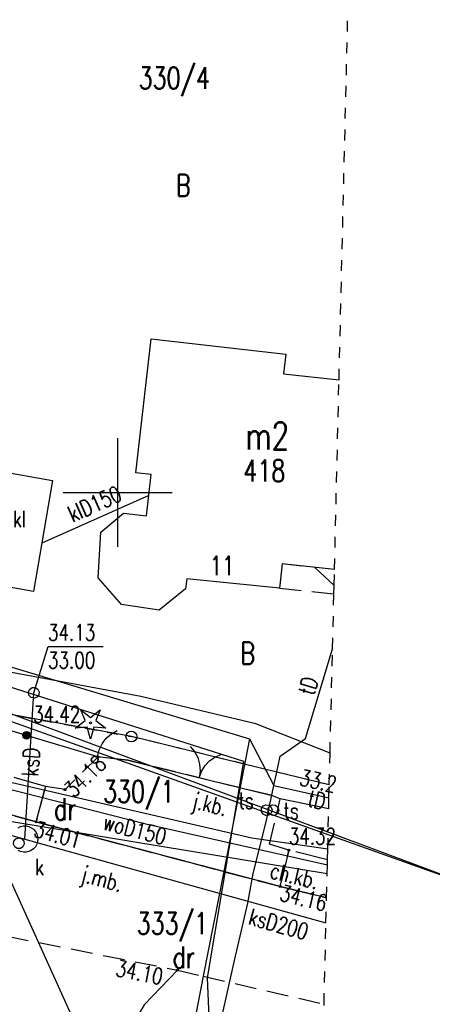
# Model space of a CAD drawing. Header units: millimetres. Extents: x 42484 to 45713, y 27065 to 28593.
# Tile 18 of 23: x 42687 to 42706, y 28431 to 28476. Entities that reach past the tile are written whole.
import ezdxf
from ezdxf.enums import TextEntityAlignment as Align

# ---------------------------------------------------------------- set-up
doc = ezdxf.new("R2010")
doc.units = ezdxf.units.MM
for name, pattern in [('2', [1, 0.5, -0.5]), ('4', [1.5, 1, -0.5]), ('423', [2, 1.5, -0.5]), ('424', [1.5, 1, -0.5]), ('901', [0])]:
    doc.linetypes.add(name, pattern=pattern)
for name, color, linetype in [('202-punkt_graniczny', 7, 'Continuous'), ('210-oznaczenie_konturu_uzytku_g', 7, 'Continuous'), ('211-numer_dzialki_ewidencyjnej', 7, 'Continuous'), ('218-kontur_uzytku_gruntowego', 7, 'Continuous'), ('219-dzialka_ewidencyjna', 7, 'Continuous'), ('238-Punkt_adresowy_budynku', 7, 'Continuous'), ('312-budynek_ewidencyjny', 7, 'Continuous'), ('312-oznaczenie_budynku_ewidency', 7, 'Continuous'), ('blok_-_nawis', 7, 'Continuous'), ('brama', 7, 'Continuous'), ('chodnik', 7, 'Continuous'), ('chodnik-Atr17', 7, 'Continuous'), ('drzewo_iglaste', 7, 'Continuous'), ('furtka', 7, 'Continuous'), ('jezdnia', 7, 'Continuous'), ('jezdnia-Atr17', 7, 'Continuous'), ('komora_podziemna', 7, 'Continuous'), ('kraweznik', 7, 'Continuous'), ('obudowa_ochronna_przewodu', 7, 'Continuous'), ('ogrodzenie_trwale', 7, 'Continuous'), ('opisy', 7, 'Continuous'), ('osadnik__szambo', 7, 'Continuous'), ('osadnik__szambo-Atr17', 7, 'Continuous'), ('pikieta_sztuczna', 7, 'Continuous'), ('pikieta_sztuczna-Atr2', 7, 'Continuous'), ('przewod_elektroenergetyczny_pod', 7, 'Continuous'), ('przewod_gazowy', 7, 'Continuous'), ('przewod_kanalizacyjny', 7, 'Continuous'), ('przewod_kanalizacyjny-Atr1', 7, 'Continuous'), ('przewod_telekomunikacyjny_podzi', 7, 'Continuous'), ('przewod_wodociagowy', 7, 'Continuous'), ('przewod_wodociagowy-Atr1', 7, 'Continuous'), ('rzedna-Atr2', 7, 'Continuous'), ('rzedna-Atr3', 7, 'Continuous'), ('slupek_telekomunikacyjny', 7, 'Continuous'), ('slupek_telekomunikacyjny-Atr17', 7, 'Continuous'), ('wlaz_do_komory_lub_kanalu_-_okr', 7, 'Continuous'), ('Zakres', 7, 'Continuous')]:
    doc.layers.add(name, color=color, linetype=linetype)
doc.layers.add('KAM-pro Opis Sieci Wodociągowej', color=16, linetype='Continuous', lineweight=13)
doc.styles.add('STYL_ARIAL', font='simplex', dxfattribs={"width": 0.75, "oblique": 0.1})

# ---------------------------------------------------------------- blocks, each defined once
blk = doc.blocks.new('202')
at = {"color": 0}
blk.add_circle((0, 0), 0.25, dxfattribs=at)
blk = doc.blocks.new('US22')
at = {"color": 7}
blk.add_polyline3d([(0, 0.25, 0), (0.1352, 0.2103, 0), (0.2274, 0.1039, 0), (0.2475, -0.0356, 0), (0.1889, -0.1637, 0), (0.0704, -0.2399, 0), (-0.0704, -0.2399, 0), (-0.1889, -0.1637, 0), (-0.2475, -0.0356, 0), (-0.2274, 0.1039, 0), (-0.1352, 0.2103, 0), (0, 0.25, 0)], dxfattribs=at)
blk = doc.blocks.new('US09')
at = {"color": 7}
blk.add_polyline3d([(0.25, 0.0005, 0), (0.2103, -0.1347, 0), (0.1038, -0.227, 0), (-0.0356, -0.247, 0), (-0.1637, -0.1885, 0), (-0.2399, -0.07, 0), (-0.2399, 0.0709, 0), (-0.1637, 0.1894, 0), (-0.0356, 0.2479, 0), (0.1038, 0.2279, 0), (0.2103, 0.1356, 0), (0.25, 0.0005, 0)], dxfattribs=at)
blk = doc.blocks.new('OK02')
at = {"color": 7}
for points in [[(-0.75, 1.299, 0), (-0.4963, 1.1147, 0), (-0.2865, 0.8817, 0), (-0.1297, 0.6101, 0), (-0.0328, 0.3119, 0), (0, 0, 0)], [(0, 0, 0), (0.0328, 0.3119, 0), (0.1297, 0.6101, 0), (0.2865, 0.8817, 0), (0.4963, 1.1147, 0), (0.75, 1.299, 0)]]:
    blk.add_polyline3d(points, dxfattribs=at)
blk = doc.blocks.new('OK04')
at = {"color": 7}
blk.add_polyline3d([(0, 0.001, 0), (0.0328, 0.3129, 0), (0.1297, 0.6111, 0), (0.2865, 0.8827, 0), (0.4963, 1.1157, 0), (0.75, 1.3, 0)], dxfattribs=at)
blk = doc.blocks.new('PW01')
at = {"color": 7}
blk.add_polyline3d([(0.045, 0, 0), (0.0318, -0.0318, 0), (0, -0.045, 0), (-0.0318, -0.0318, 0), (-0.045, 0, 0), (-0.0318, 0.0318, 0), (0, 0.045, 0), (0.0318, 0.0318, 0), (0.045, 0, 0)], dxfattribs=at)
blk = doc.blocks.new('921')
at = {"color": 0}
for p, q in [((-0.25, 0.1), (-0.45, 0.6)), ((-0.45, 0.6), (0, 0.25)), ((0, 0.25), (0.45, 0.6)), ((0.45, 0.6), (0.25, 0.1)), ((-0.7, -0.25), (-0.25, 0.1)), ((0.25, 0.1), (0.7, -0.25)), ((-0.15, -0.2), (-0.7, -0.25)), ((0, -0.75), (-0.15, -0.2)), ((0.15, -0.2), (0, -0.75)), ((0.7, -0.25), (0.15, -0.2))]:
    blk.add_line(p, q, dxfattribs=at)
blk.add_circle((0, 0), 0.05, dxfattribs=at)

msp = doc.modelspace()

# ---------------------------------------------------------------- linework, layer by layer
at = {"layer": '218-kontur_uzytku_gruntowego', "color": 3, "linetype": '2'}
for points in [[(42680.621, 28445.246, 0), (42692.561, 28443.066, 0)], [(42701.65, 28440.842, 0), (42692.561, 28443.066, 0)]]:
    msp.add_polyline3d(points, dxfattribs=at)
at = {"layer": '219-dzialka_ewidencyjna', "color": 7}
for points in [[(42692.561, 28443.066, 0), (42680.621, 28445.246, 0)], [(42699.233, 28441.433, 0), (42692.561, 28443.066, 0)], [(42701.65, 28440.842, 0), (42699.233, 28441.433, 0)], [(42695.771, 28417.076, 0), (42685.671, 28439.376, 0)], [(42690.025, 28438.658, 0), (42685.671, 28439.376, 0)], [(42701.552, 28436.756, 0), (42690.025, 28438.658, 0)]]:
    msp.add_polyline3d(points, dxfattribs=at)
at = {"layer": '312-budynek_ewidencyjny', "color": 7}
for points in [[(42692.771, 28455.186, 0), (42693.471, 28461.336, 0)], [(42693.471, 28461.336, 0), (42699.651, 28460.636, 0)], [(42699.651, 28460.636, 0), (42699.551, 28459.736, 0)], [(42699.551, 28459.736, 0), (42702.097, 28459.46, 0)], [(42693.471, 28455.106, 0), (42692.771, 28455.186, 0)], [(42693.251, 28453.206, 0), (42693.471, 28455.106, 0)], [(42691.161, 28452.456, 0), (42692.191, 28453.326, 0)], [(42692.191, 28453.326, 0), (42693.251, 28453.206, 0)], [(42691.041, 28450.356, 0), (42691.161, 28452.456, 0)], [(42699.481, 28450.996, 0), (42699.361, 28449.886, 0)], [(42701.888, 28450.746, 0), (42699.481, 28450.996, 0)], [(42692.101, 28449.126, 0), (42691.041, 28450.356, 0)], [(42695.101, 28450.316, 0), (42695.051, 28449.856, 0)], [(42699.361, 28449.886, 0), (42695.101, 28450.316, 0)], [(42695.051, 28449.856, 0), (42693.831, 28448.876, 0)], [(42693.831, 28448.876, 0), (42692.101, 28449.126, 0)]]:
    msp.add_polyline3d(points, dxfattribs=at)
at = {"layer": 'blok_-_nawis', "color": 7, "linetype": '4'}
for points in [[(42701.888, 28450.746, 0), (42699.481, 28450.996, 0), (42699.361, 28449.886, 0)], [(42699.361, 28449.886, 0), (42701.861, 28449.626, 0)]]:
    msp.add_polyline3d(points, dxfattribs=at)
at = {"layer": 'brama', "color": 7}
msp.add_polyline3d([(42692.391, 28441.976, 0), (42698.961, 28440.366, 0)], dxfattribs=at)
at = {"layer": 'chodnik', "color": 7, "linetype": '423'}
for points in [[(42688.621, 28440.766, 0), (42680.021, 28443.216, 0), (42679.531, 28441.536, 0), (42688.181, 28439.146, 0), (42688.621, 28440.766, 0)], [(42701.567, 28437.406, 0), (42699.791, 28437.846, 0), (42699.391, 28436.176, 0)], [(42699.391, 28436.176, 0), (42701.525, 28435.655, 0)]]:
    msp.add_polyline3d(points, dxfattribs=at)
at = {"layer": 'furtka', "color": 7}
msp.add_polyline3d([(42691.011, 28442.146, 0), (42692.391, 28441.976, 0)], dxfattribs=at)
at = {"layer": 'jezdnia', "color": 7, "linetype": '424'}
for points in [[(42632.131, 28448.106, 0), (42664.991, 28439.276, 0), (42666.731, 28437.816, 0), (42670.311, 28436.056, 0), (42671.661, 28437.576, 0), (42680.041, 28431.946, 0), (42680.261, 28432.456, 0), (42680.971, 28432.846, 0), (42681.621, 28432.946, 0), (42682.171, 28432.776, 0), (42682.431, 28434.766, 0), (42694.671, 28432.336, 0), (42695.863, 28432.059, 0)], [(42691.031, 28442.126, 0), (42689.511, 28440.626, 0), (42688.621, 28440.766, 0), (42688.181, 28439.146, 0), (42699.391, 28436.176, 0), (42699.791, 28437.846, 0), (42698.911, 28438.116, 0), (42699.401, 28440.206, 0), (42698.961, 28440.366, 0), (42692.391, 28441.976, 0), (42691.031, 28442.126, 0)], [(42688.181, 28439.146, 0), (42679.531, 28441.536, 0)], [(42696.8, 28436.863, 0), (42688.181, 28439.146, 0)], [(42701.525, 28435.655, 0), (42699.391, 28436.176, 0), (42696.8, 28436.863, 0)], [(42695.863, 28432.059, 0), (42701.408, 28430.77, 0)]]:
    msp.add_polyline3d(points, dxfattribs=at)
at = {"layer": 'KAM-pro Opis Sieci Wodociągowej', "color": 150, "lineweight": 25}
for p, q in [((42708.195, 28436.209), (42646.579, 28459.198)), ((42646.523, 28458.2), (42708.195, 28436.209))]:
    msp.add_line(p, q, dxfattribs=at)
at = {"layer": 'komora_podziemna', "color": 34}
for points in [[(42687.361, 28438.876, 0), (42687.471, 28438.926, 0), (42687.601, 28438.956, 0), (42687.721, 28438.956, 0), (42687.851, 28438.926, 0), (42687.961, 28438.876, 0), (42688.061, 28438.806, 0), (42688.151, 28438.706, 0), (42688.211, 28438.596, 0), (42688.251, 28438.476, 0), (42688.261, 28438.356, 0)], [(42688.261, 28438.356, 0), (42688.251, 28438.236, 0), (42688.211, 28438.116, 0), (42688.151, 28438.006, 0), (42688.061, 28437.906, 0), (42687.961, 28437.836, 0), (42687.851, 28437.786, 0), (42687.721, 28437.756, 0), (42687.601, 28437.756, 0), (42687.471, 28437.786, 0), (42687.361, 28437.836, 0)]]:
    msp.add_polyline3d(points, dxfattribs=at)
at = {"layer": 'kraweznik', "color": 7}
for points in [[(42690.025, 28438.658, 0), (42688.181, 28439.146, 0), (42679.531, 28441.536, 0)], [(42701.525, 28435.655, 0), (42699.391, 28436.176, 0), (42690.025, 28438.658, 0)], [(42694.671, 28432.336, 0), (42693.141, 28430.736, 0), (42692.041, 28428.856, 0), (42691.451, 28426.906, 0), (42691.271, 28424.186, 0), (42691.531, 28421.446, 0), (42692.281, 28419.046, 0), (42693.891, 28415.206, 0), (42697.01, 28408.83, 0)]]:
    msp.add_polyline3d(points, dxfattribs=at)
at = {"layer": 'obudowa_ochronna_przewodu', "color": 30}
for points in [[(42698.151, 28436.776, 0), (42698.751, 28439.146, 0)], [(42697.291, 28432.776, 0), (42697.901, 28435.406, 0)]]:
    msp.add_polyline3d(points, dxfattribs=at)
at = {"layer": 'ogrodzenie_trwale', "color": 7, "linetype": '901'}
for points in [[(42680.561, 28445.276, 0), (42691.011, 28442.146, 0)], [(42701.623, 28439.745, 0), (42699.401, 28440.206, 0), (42698.961, 28440.366, 0)]]:
    msp.add_polyline3d(points, dxfattribs=at)
at = {"layer": 'ogrodzenie_trwale', "color": 7}
for radius in [0.175, 0.158, 0.14, 0.122, 0.105, 0.0875, 0.07, 0.0525, 0.035]:
    msp.add_circle((42687.746, 28443.124), radius, dxfattribs=at)
at = {"layer": 'opisy', "color": 7}
for points in [[(42691.931, 28451.776, 0), (42691.931, 28456.776, 0)], [(42689.431, 28454.276, 0), (42694.431, 28454.276, 0)]]:
    msp.add_polyline3d(points, dxfattribs=at)
at = {"layer": 'osadnik__szambo', "color": 34}
msp.add_polyline3d([(42686.341, 28455.286, 0), (42688.941, 28454.836, 0), (42688.061, 28449.736, 0), (42685.461, 28450.186, 0), (42686.341, 28455.286, 0)], dxfattribs=at)
at = {"layer": 'przewod_elektroenergetyczny_pod', "color": 1}
for points in [[(42696.171, 28429.096, 0), (42696.061, 28431.976, 0), (42697.731, 28441.926, 0), (42681.491, 28447.086, 0), (42669.491, 28450.556, 0), (42660.481, 28448.496, 0), (42644.161, 28453.206, 0), (42631.511, 28456.736, 0), (42620.951, 28459.776, 0), (42621.341, 28461.626, 0), (42621.731, 28461.456, 0)], [(42700.981, 28450.836, 0), (42701.87, 28450.007, 0)]]:
    msp.add_polyline3d(points, dxfattribs=at)
at = {"layer": 'przewod_gazowy', "color": 40}
msp.add_polyline3d([(42593.771, 28454.156, 0), (42629.031, 28445.036, 0), (42660.191, 28437.356, 0), (42663.121, 28446.476, 0), (42698.091, 28438.416, 0), (42701.579, 28437.9, 0)], dxfattribs=at)
at = {"layer": 'przewod_kanalizacyjny', "color": 34}
for points in [[(42693.361, 28454.146, 0), (42688.441, 28451.946, 0)], [(42629.271, 28453.846, 0), (42653.881, 28447.896, 0), (42687.661, 28438.356, 0), (42701.498, 28434.512, 0)], [(42687.661, 28438.356, 0), (42688.081, 28445.076, 0)]]:
    msp.add_polyline3d(points, dxfattribs=at)
at = {"layer": 'przewod_telekomunikacyjny_podzi', "color": 30}
for points in [[(42651.131, 28451.216, 0), (42651.891, 28454.296, 0), (42656.061, 28452.366, 0), (42657.761, 28452.616, 0), (42664.711, 28450.886, 0), (42669.031, 28451.236, 0), (42684.001, 28447.176, 0), (42697.991, 28442.966, 0), (42696.8, 28436.863, 0)], [(42701.685, 28442.3, 0), (42698.281, 28443.646, 0), (42692.991, 28444.906, 0), (42685.791, 28446.236, 0), (42679.981, 28447.386, 0), (42664.701, 28450.746, 0), (42662.311, 28450.906, 0), (42653.601, 28450.346, 0), (42651.131, 28451.216, 0)], [(42699.233, 28441.433, 0), (42699.391, 28442.166, 0), (42700.561, 28442.976, 0), (42701.8, 28447.1, 0)], [(42697.991, 28442.966, 0), (42699.101, 28440.816, 0), (42701.636, 28440.255, 0)], [(42699.101, 28440.816, 0), (42699.233, 28441.433, 0)], [(42679.411, 28403.246, 0), (42685.121, 28408.556, 0), (42687.441, 28411.846, 0), (42693.521, 28415.846, 0), (42697.291, 28432.776, 0), (42697.901, 28435.406, 0), (42698.151, 28436.776, 0), (42698.751, 28439.146, 0), (42699.101, 28440.816, 0)], [(42696.8, 28436.863, 0), (42695.863, 28432.059, 0)], [(42695.863, 28432.059, 0), (42695.134, 28428.322, 0)]]:
    msp.add_polyline3d(points, dxfattribs=at)
at = {"layer": 'przewod_wodociagowy', "color": 5}
msp.add_polyline3d([(42701.561, 28437.158, 0), (42693.231, 28439.036, 0), (42666.151, 28445.936, 0), (42663.781, 28439.396, 0)], dxfattribs=at)
at = {"layer": 'rzedna-Atr2', "color": 7}
msp.add_polyline3d([(42688.081, 28445.076, 0), (42688.731, 28447.196, 0), (42691.257, 28447.196, 0)], dxfattribs=at)
at = {"layer": 'Zakres', "color": 3, "linetype": '2', "lineweight": 30}
for points in [[(42701.65, 28440.842, 0), (42701.65, 28440.842, 0), (42701.685, 28442.3, 0), (42701.8, 28447.1, 0), (42701.861, 28449.626, 0), (42701.87, 28450.007, 0), (42701.888, 28450.746, 0), (42701.888, 28450.746, 0), (42702.097, 28459.46, 0), (42702.8, 28488.755, 0), (42702.852, 28490.914, 0), (42702.854, 28491.015, 0), (42702.854, 28491.015, 0), (42703.861, 28532.956, 0), (42666.995, 28537.494, 0), (42661.794, 28538.135, 0), (42660.244, 28538.326, 0), (42660.241, 28538.326, 0), (42658.39, 28538.554, 0), (42589.106, 28547.082, 0)], [(42701.335, 28427.717, 0), (42701.408, 28430.77, 0), (42701.498, 28434.512, 0), (42701.525, 28435.655, 0), (42701.525, 28435.655, 0), (42701.525, 28435.655, 0), (42701.552, 28436.756, 0), (42701.561, 28437.158, 0), (42701.567, 28437.406, 0), (42701.579, 28437.9, 0), (42701.623, 28439.745, 0)]]:
    msp.add_polyline3d(points, dxfattribs=at)
at = {"layer": 'Zakres', "color": 5, "linetype": '2'}
msp.add_polyline3d([(42701.623, 28439.745, 0), (42701.636, 28440.255, 0), (42701.65, 28440.842, 0)], dxfattribs=at)

# ---------------------------------------------------------------- block references
at = {"layer": '202-punkt_graniczny', "color": 7}
msp.add_blockref('202', (42692.561, 28443.066), dxfattribs=at)
at = {"layer": 'brama', "color": 7, "rotation": 346.23267}
msp.add_blockref('OK02', (42695.676, 28441.171), dxfattribs=at)
at = {"layer": 'drzewo_iglaste', "color": 3}
msp.add_blockref('921', (42690.681, 28443.696), dxfattribs=at)
at = {"layer": 'furtka', "color": 7, "rotation": 352.97638}
msp.add_blockref('OK04', (42691.011, 28442.146), dxfattribs=at)
at = {"layer": 'pikieta_sztuczna', "color": 7}
for p in [(42691.031, 28442.126), (42689.511, 28440.626), (42688.181, 28439.146), (42699.791, 28437.846), (42699.391, 28436.176), (42694.671, 28432.336)]:
    msp.add_blockref('PW01', p, dxfattribs=at)
at = {"layer": 'slupek_telekomunikacyjny', "color": 30}
for p in [(42698.771, 28439.686), (42699.081, 28439.686)]:
    msp.add_blockref('US09', p, dxfattribs=at)
at = {"layer": 'wlaz_do_komory_lub_kanalu_-_okr', "color": 7, "rotation": 83.53152}
msp.add_blockref('US22', (42688.081, 28445.076), dxfattribs=at)
at = {"layer": 'wlaz_do_komory_lub_kanalu_-_okr', "color": 7}
msp.add_blockref('US22', (42687.391, 28438.156), dxfattribs=at)

# ---------------------------------------------------------------- texts
at = {"layer": '210-oznaczenie_konturu_uzytku_g', "color": 3, "style": 'STYL_ARIAL', "width": 0.75}
for s, p in [('B', (42694.603, 28467.594)), ('B', (42697.568, 28446.095)), ('dr', (42689.002, 28438.929)), ('dr', (42694.451, 28432.127))]:
    msp.add_text(s, height=1, dxfattribs=at).set_placement(p, align=Align.BOTTOM_LEFT)
at = {"layer": '211-numer_dzialki_ewidencyjnej', "color": 7, "style": 'STYL_ARIAL', "width": 0.75}
for s, p in [('330/4', (42692.889, 28472.523)), ('330/1', (42691.261, 28439.741))]:
    msp.add_text(s, height=1, dxfattribs=at).set_placement(p, align=Align.BOTTOM_LEFT)
msp.add_text('333/1', height=1, dxfattribs=at).set_placement((42692.804, 28434.979), align=Align.TOP_LEFT)
at = {"layer": '238-Punkt_adresowy_budynku', "color": 7, "style": 'STYL_ARIAL', "width": 0.75}
msp.add_text('11', height=0.875, dxfattribs=at).set_placement((42696.729, 28450.214), align=Align.BOTTOM_CENTER)
at = {"layer": '312-oznaczenie_budynku_ewidency', "color": 7, "style": 'STYL_ARIAL', "width": 0.75}
msp.add_text('m2', height=1.25, dxfattribs=at).set_placement((42698.799, 28456.886), align=Align.MIDDLE_CENTER)
msp.add_text('418', height=1, dxfattribs=at).set_placement((42697.702, 28455.777), align=Align.TOP_LEFT)
at = {"layer": 'chodnik-Atr17', "color": 7, "style": 'STYL_ARIAL', "width": 0.75}
msp.add_text('ch.kb.', height=0.75, rotation=346.465, dxfattribs=at).set_placement((42698.819, 28436.353), align=Align.BOTTOM_LEFT)
at = {"layer": 'jezdnia-Atr17', "color": 7, "style": 'STYL_ARIAL', "width": 0.75}
for s, rotation, p in [('j.kb.', 346.501, (42695.263, 28439.562)), ('j.mb.', 344.958, (42690.143, 28436.198))]:
    msp.add_text(s, height=0.75, rotation=rotation, dxfattribs=at).set_placement(p, align=Align.BOTTOM_LEFT)
at = {"layer": 'osadnik__szambo-Atr17', "color": 34, "style": 'STYL_ARIAL', "width": 0.75}
msp.add_text('kl', height=0.75, dxfattribs=at).set_placement((42687.121, 28452.458), align=Align.BOTTOM_LEFT)
at = {"layer": 'pikieta_sztuczna-Atr2', "color": 7, "style": 'STYL_ARIAL', "width": 0.75}
for s, p in [('34.42', (42688.045, 28443.488)), ('34.32', (42699.791, 28437.888))]:
    msp.add_text(s, height=0.75, dxfattribs=at).set_placement(p, align=Align.BOTTOM_LEFT)
for s, rotation, p in [('34.18', 44.62, (42690.082, 28440.056)), ('34.16', 346.273, (42699.271, 28435.323))]:
    msp.add_text(s, height=0.75, rotation=rotation, dxfattribs=at).set_placement(p, align=Align.BOTTOM_LEFT)
at = {"layer": 'pikieta_sztuczna-Atr2', "color": 34, "style": 'STYL_ARIAL', "width": 0.75}
msp.add_text('34.01', height=0.75, rotation=345.161, dxfattribs=at).set_placement((42687.972, 28438.257), align=Align.BOTTOM_LEFT)
at = {"layer": 'pikieta_sztuczna-Atr2', "color": 7, "style": 'STYL_ARIAL', "width": 0.75}
msp.add_text('34.10', height=0.75, rotation=348.771, dxfattribs=at).set_placement((42692.814, 28431.641), align=Align.BOTTOM_CENTER)
at = {"layer": 'przewod_kanalizacyjny-Atr1', "color": 34, "style": 'STYL_ARIAL', "width": 0.75}
for s, rotation, p in [('klD150', 24.092, (42689.703, 28453.233)), ('ksD', 86.424, (42687.903, 28441.233)), ('ksD200', 344.471, (42697.987, 28434.816))]:
    msp.add_text(s, height=0.75, rotation=rotation, dxfattribs=at).set_placement(p, align=Align.MIDDLE_LEFT)
at = {"layer": 'przewod_telekomunikacyjny_podzi', "color": 30, "style": 'STYL_ARIAL', "width": 0.75}
for rotation, p in [(73.277, (42700.571, 28445.012)), (347.507, (42700.691, 28440.237))]:
    msp.add_text('tD', height=0.75, rotation=rotation, dxfattribs=at).set_placement(p, align=Align.MIDDLE_LEFT)
at = {"layer": 'przewod_wodociagowy-Atr1', "color": 5, "style": 'STYL_ARIAL', "width": 0.75}
msp.add_text('woD150', height=0.75, rotation=345.705, dxfattribs=at).set_placement((42691.293, 28439.171), align=Align.MIDDLE_LEFT)
at = {"layer": 'rzedna-Atr2', "color": 34, "style": 'STYL_ARIAL', "width": 0.75}
msp.add_text('34.13', height=0.75, dxfattribs=at).set_placement((42688.731, 28447.246), align=Align.BOTTOM_LEFT)
at = {"layer": 'rzedna-Atr2', "color": 7, "style": 'STYL_ARIAL', "width": 0.75}
msp.add_text('33.2', height=0.75, rotation=347.507, dxfattribs=at).set_placement((42700.19, 28440.617), align=Align.BOTTOM_LEFT)
at = {"layer": 'rzedna-Atr3', "color": 34, "style": 'STYL_ARIAL', "width": 0.75}
msp.add_text('33.00', height=0.75, dxfattribs=at).set_placement((42688.731, 28445.97), align=Align.BOTTOM_LEFT)
at = {"layer": 'slupek_telekomunikacyjny-Atr17', "color": 30, "style": 'STYL_ARIAL', "width": 0.75}
for p in [(42697.481, 28439.518), (42699.551, 28439.048)]:
    msp.add_text('ts', height=0.75, dxfattribs=at).set_placement(p, align=Align.BOTTOM_LEFT)
at = {"layer": 'wlaz_do_komory_lub_kanalu_-_okr', "color": 7, "style": 'STYL_ARIAL', "width": 0.75}
for p in [(42687.121, 28452.458), (42688.139, 28436.466)]:
    msp.add_text('k', height=0.75, dxfattribs=at).set_placement(p, align=Align.BOTTOM_LEFT)

doc.saveas('drawing.dxf')
